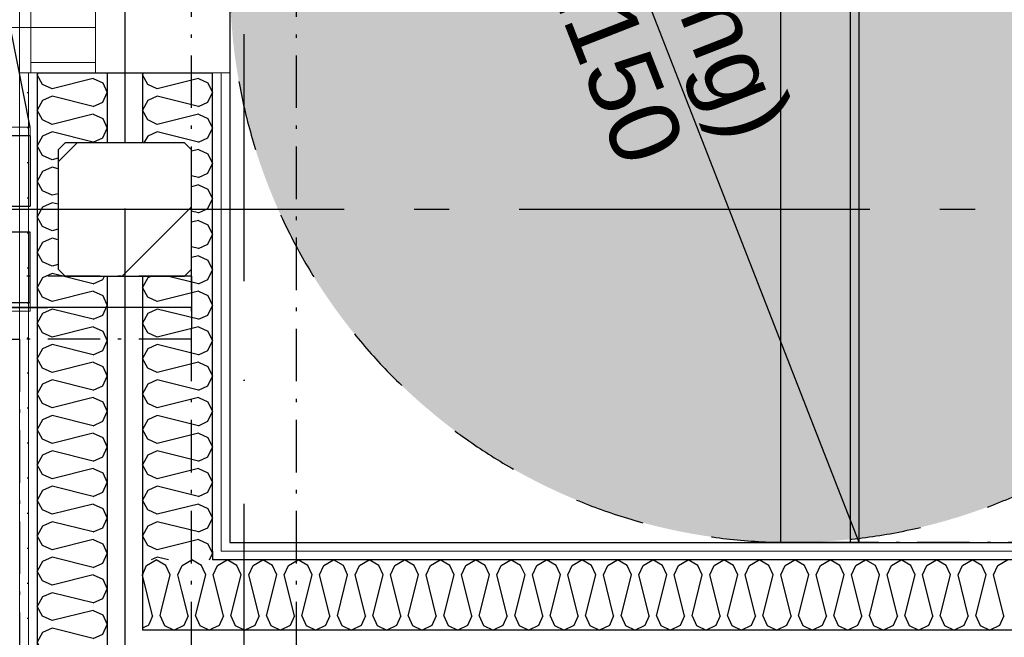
# Model space of a CAD drawing. Header units: millimetres. Extents: x -173281 to 144469, y -85977 to 83288.
# Tile 146 of 256: x -65223 to -63819, y -39627 to -38746. Entities that reach past the tile are written whole.
import ezdxf
from ezdxf.enums import TextEntityAlignment as Align

# ---------------------------------------------------------------- set-up
doc = ezdxf.new("R2010")
doc.units = ezdxf.units.MM
doc.header["$LTSCALE"] = 0.5
doc.header["$MEASUREMENT"] = 0
for name, pattern in [('Akselinje', [1500, 1000, -200, 100, -200]), ('Over snittplan', [260, 150, -50, 10, -50]), ('PLINE', [0]), ('Prikk & stiplet', [1340.555525, 705.555534, -352.777767, 0, -282.222223]), ('Stipling', [400, 200, -200])]:
    doc.linetypes.add(name, pattern=pattern)
for name, color, linetype in [('222- Søyler', 7, 'Continuous'), ('222- Søyler  (Skravur)', 7, 'Continuous'), ('223- Bjelker', 7, 'Continuous'), ('24-- Innervegger (Skravur)(Nye konstruksjoner)', 7, 'Continuous'), ('24-- Innervegger(Nye konstruksjoner)', 7, 'Continuous'), ('242- Ikke-bærende innervegger (Skravur)(Nye konstruksjoner)', 7, 'Continuous'), ('242- Ikke-bærende innervegger(Nye konstruksjoner)', 7, 'Continuous'), ('244- Vinduer_ dører_ foldevegger(Nye konstruksjoner)', 7, 'Continuous'), ('245- Skjørt (Skravur)(Nye konstruksjoner)', 7, 'Continuous'), ('245- Skjørt(Nye konstruksjoner)', 7, 'Continuous'), ('255- Gulvoverflate(Nye konstruksjoner)', 7, 'Continuous'), ('256- Faste himlinger og overflatebehandling(Nye konstruksjoner)', 7, 'Continuous'), ('279- Annet fast inventar(Nye konstruksjoner)', 7, 'Continuous'), ('82-- Modullinjer', 7, 'Continuous'), ('862- M___Nettoareal(Nye konstruksjoner)', 7, 'Continuous'), ('862- M___Nettoareal(Polylinje)(Nye konstruksjoner)', 7, 'Continuous'), ('862- M___Nettoareal(Tekst)(Nye konstruksjoner)', 7, 'Continuous')]:
    doc.layers.add(name, color=color, linetype=linetype)
doc.layers.add('234- Vinduer_ dører_ porter(Nye konstruksjoner)', color=7, linetype='Continuous', lineweight=0)
doc.layers.add('236- Innvendig kledning og overflate(Nye konstruksjoner)', color=7, linetype='Continuous', lineweight=0)
doc.styles.add('GENERATED_STYLE_1', font='arial.ttf')
doc.styles.add('GENERATED_STYLE_2', font='arial.ttf')
doc.linetypes.add('Lydfuge betonggolv', pattern='A,0,[5,A-2607.111 Plan 1. etasje1.Shx,S=3.968254,R=0,X=0,Y=-3.46945e-18],-600,0', length=600)
pattern_1 = [(270, (0, 0), (86.60254, 0), [0, -50]), (270, (43.3, -25), (86.60254, 0), [0, -50])]
pattern_2 = [(180, (0, 0), (0, 86.60254), [0, -50]), (180, (-25, -43.3), (0, 86.60254), [0, -50])]

# ---------------------------------------------------------------- blocks, each defined once
blk = doc.blocks.new('Kontor_A-129_15', base_point=(-61790.1, -39836))
at = {"layer": '862- M___Nettoareal(Polylinje)(Nye konstruksjoner)', "linetype": 'PLINE', "flags": 128}
blk.add_lwpolyline([(-64923.2, -37191.9), (-64923.2, -39491.9), (-60435.7, -39491.9), (-60435.7, -37484.4), (-61590.7, -37484.4), (-61590.7, -37191.9)], close=True, dxfattribs=at)
at = {"layer": '862- M___Nettoareal(Tekst)(Nye konstruksjoner)', "style": 'GENERATED_STYLE_1'}
for tag, height, p in [('DUMMY_862', 150, (-63015.9, -38279.1)), ('ROOM_NAME', 150, (-63015.9, -38919.5)), ('DUMMY_861', 100, (-63173, -38519.3)), ('ROOM_NUMBER', 100, (-63173, -38908.1)), ('DUMMY_863', 100, (-62780.1, -38885.2))]:
    blk.add_attdef(tag, text='', height=height, rotation=90, dxfattribs=at).set_placement(p, align=Align.TOP_LEFT)
blk = doc.blocks.new('*X93')
at = {"layer": '24-- Innervegger (Skravur)(Nye konstruksjoner)', "linetype": 'PLINE'}
for p, q in [((-65196.6, -38821.9), (-65198.2, -38824.7)), ((-65190.5, -38838.6), (-65198.2, -38824.7)), ((-65118.2, -38830.1), (-65176.9, -38844.7)), ((-65118.2, -38830.1), (-65104.7, -38836.2)), ((-65176.9, -38844.7), (-65190.5, -38838.6)), ((-65104.7, -38836.2), (-65098.2, -38850)), ((-65176.9, -38855.3), (-65190.5, -38861.5)), ((-65118.2, -38870), (-65176.9, -38855.3)), ((-65104.7, -38863.9), (-65098.2, -38850)), ((-65190.5, -38861.5), (-65198.2, -38875.3)), ((-65118.2, -38870), (-65104.7, -38863.9)), ((-65190.5, -38889.1), (-65198.2, -38875.3)), ((-65118.2, -38880.6), (-65176.9, -38895.3)), ((-65118.2, -38880.6), (-65104.7, -38886.8)), ((-65104.7, -38886.8), (-65098.2, -38900.6)), ((-65176.9, -38895.3), (-65190.5, -38889.1)), ((-65104.7, -38914.4), (-65098.2, -38900.6)), ((-65190.5, -38912.1), (-65198.2, -38925.9)), ((-65176.9, -38905.9), (-65190.5, -38912.1)), ((-65118.2, -38920.6), (-65176.9, -38905.9)), ((-65118.2, -38920.6), (-65104.7, -38914.4)), ((-65190.5, -38939.7), (-65198.2, -38925.9)), ((-65176.9, -38945.9), (-65190.5, -38939.7)), ((-65168.2, -38943.7), (-65176.9, -38945.9)), ((-65176.9, -38956.5), (-65190.5, -38962.7)), ((-65168.2, -38958.7), (-65176.9, -38956.5)), ((-65190.5, -38962.7), (-65198.2, -38976.5)), ((-65190.5, -38990.3), (-65198.2, -38976.5)), ((-65176.9, -38996.5), (-65190.5, -38990.3)), ((-65168.2, -38994.3), (-65176.9, -38996.5)), ((-65190.5, -39013.3), (-65198.2, -39027.1)), ((-65176.9, -39007.1), (-65190.5, -39013.3)), ((-65168.2, -39009.3), (-65176.9, -39007.1)), ((-65190.5, -39040.9), (-65198.2, -39027.1)), ((-65176.9, -39047.1), (-65190.5, -39040.9)), ((-65168.2, -39044.9), (-65176.9, -39047.1)), ((-65190.5, -39063.9), (-65198.2, -39077.7)), ((-65176.9, -39057.7), (-65190.5, -39063.9)), ((-65168.2, -39059.9), (-65176.9, -39057.7)), ((-65190.5, -39091.5), (-65198.2, -39077.7)), ((-65176.9, -39097.7), (-65190.5, -39091.5)), ((-65168.2, -39095.5), (-65176.9, -39097.7)), ((-65176.9, -39108.3), (-65190.5, -39114.4)), ((-65118.2, -39122.9), (-65176.9, -39108.3)), ((-65104.7, -39116.8), (-65102.4, -39111.9)), ((-65190.5, -39114.4), (-65198.2, -39128.3)), ((-65118.2, -39122.9), (-65104.7, -39116.8)), ((-65190.5, -39142.1), (-65198.2, -39128.3)), ((-65118.2, -39133.6), (-65176.9, -39148.2)), ((-65118.2, -39133.6), (-65104.7, -39139.7)), ((-65104.7, -39139.7), (-65098.2, -39153.6)), ((-65176.9, -39148.2), (-65190.5, -39142.1)), ((-65104.7, -39167.4), (-65098.2, -39153.6)), ((-65190.5, -39165), (-65198.2, -39178.8)), ((-65176.9, -39158.9), (-65190.5, -39165)), ((-65118.2, -39173.5), (-65176.9, -39158.9)), ((-65118.2, -39173.5), (-65104.7, -39167.4)), ((-65190.5, -39192.7), (-65198.2, -39178.8)), ((-65176.9, -39198.8), (-65190.5, -39192.7)), ((-65118.2, -39184.2), (-65176.9, -39198.8)), ((-65118.2, -39184.2), (-65104.7, -39190.3)), ((-65104.7, -39190.3), (-65098.2, -39204.1)), ((-65176.9, -39209.5), (-65190.5, -39215.6)), ((-65118.2, -39224.1), (-65176.9, -39209.5)), ((-65104.7, -39218), (-65098.2, -39204.1)), ((-65190.5, -39215.6), (-65198.2, -39229.4)), ((-65118.2, -39224.1), (-65104.7, -39218)), ((-65190.5, -39243.2), (-65198.2, -39229.4)), ((-65118.2, -39234.7), (-65176.9, -39249.4)), ((-65118.2, -39234.7), (-65104.7, -39240.9)), ((-65176.9, -39249.4), (-65190.5, -39243.2)), ((-65104.7, -39240.9), (-65098.2, -39254.7)), ((-65190.5, -39266.2), (-65198.2, -39280)), ((-65176.9, -39260), (-65190.5, -39266.2)), ((-65118.2, -39274.7), (-65176.9, -39260)), ((-65104.7, -39268.5), (-65098.2, -39254.7)), ((-65190.5, -39293.8), (-65198.2, -39280)), ((-65118.2, -39274.7), (-65104.7, -39268.5)), ((-65176.9, -39300), (-65190.5, -39293.8)), ((-65118.2, -39285.3), (-65176.9, -39300)), ((-65118.2, -39285.3), (-65104.7, -39291.5)), ((-65104.7, -39291.5), (-65098.2, -39305.3)), ((-65104.7, -39319.1), (-65098.2, -39305.3)), ((-65190.5, -39316.8), (-65198.2, -39330.6)), ((-65176.9, -39310.6), (-65190.5, -39316.8)), ((-65118.2, -39325.3), (-65176.9, -39310.6)), ((-65118.2, -39325.3), (-65104.7, -39319.1)), ((-65190.5, -39344.4), (-65198.2, -39330.6)), ((-65118.2, -39335.9), (-65176.9, -39350.6)), ((-65118.2, -39335.9), (-65104.7, -39342.1)), ((-65176.9, -39350.6), (-65190.5, -39344.4)), ((-65104.7, -39342.1), (-65098.2, -39355.9)), ((-65176.9, -39361.2), (-65190.5, -39367.4)), ((-65118.2, -39375.9), (-65176.9, -39361.2)), ((-65104.7, -39369.7), (-65098.2, -39355.9)), ((-65190.5, -39367.4), (-65198.2, -39381.2)), ((-65118.2, -39375.9), (-65104.7, -39369.7)), ((-65190.5, -39395), (-65198.2, -39381.2)), ((-65118.2, -39386.5), (-65176.9, -39401.2)), ((-65118.2, -39386.5), (-65104.7, -39392.7)), ((-65104.7, -39392.7), (-65098.2, -39406.5)), ((-65176.9, -39401.2), (-65190.5, -39395)), ((-65104.7, -39420.3), (-65098.2, -39406.5)), ((-65190.5, -39418), (-65198.2, -39431.8)), ((-65176.9, -39411.8), (-65190.5, -39418)), ((-65118.2, -39426.5), (-65176.9, -39411.8)), ((-65118.2, -39426.5), (-65104.7, -39420.3)), ((-65190.5, -39445.6), (-65198.2, -39431.8)), ((-65176.9, -39451.8), (-65190.5, -39445.6)), ((-65118.2, -39437.1), (-65176.9, -39451.8)), ((-65118.2, -39437.1), (-65104.7, -39443.3)), ((-65104.7, -39443.3), (-65098.2, -39457.1)), ((-65176.9, -39462.4), (-65190.5, -39468.5)), ((-65118.2, -39477), (-65176.9, -39462.4)), ((-65104.7, -39470.9), (-65098.2, -39457.1)), ((-65190.5, -39468.5), (-65198.2, -39482.4)), ((-65118.2, -39477), (-65104.7, -39470.9)), ((-65190.5, -39496.2), (-65198.2, -39482.4)), ((-65118.2, -39487.7), (-65176.9, -39502.3)), ((-65118.2, -39487.7), (-65104.7, -39493.8)), ((-65176.9, -39502.3), (-65190.5, -39496.2)), ((-65104.7, -39493.8), (-65098.2, -39507.7)), ((-65190.5, -39519.1), (-65198.2, -39532.9)), ((-65176.9, -39513), (-65190.5, -39519.1)), ((-65118.2, -39527.6), (-65176.9, -39513)), ((-65104.7, -39521.5), (-65098.2, -39507.7)), ((-65190.5, -39546.8), (-65198.2, -39532.9)), ((-65118.2, -39527.6), (-65104.7, -39521.5)), ((-65176.9, -39552.9), (-65190.5, -39546.8)), ((-65118.2, -39538.3), (-65176.9, -39552.9)), ((-65118.2, -39538.3), (-65104.7, -39544.4)), ((-65104.7, -39544.4), (-65098.2, -39558.2)), ((-65104.7, -39572.1), (-65098.2, -39558.2)), ((-65190.5, -39569.7), (-65198.2, -39583.5)), ((-65176.9, -39563.6), (-65190.5, -39569.7)), ((-65118.2, -39578.2), (-65176.9, -39563.6)), ((-65118.2, -39578.2), (-65104.7, -39572.1)), ((-65190.5, -39597.3), (-65198.2, -39583.5)), ((-65118.2, -39588.8), (-65176.9, -39603.5)), ((-65118.2, -39588.8), (-65104.7, -39595)), ((-65176.9, -39603.5), (-65190.5, -39597.3)), ((-65104.7, -39595), (-65098.2, -39608.8)), ((-65176.9, -39614.1), (-65190.5, -39620.3)), ((-65118.2, -39628.8), (-65176.9, -39614.1)), ((-65104.7, -39622.6), (-65098.2, -39608.8)), ((-65190.5, -39620.3), (-65198.2, -39634.1)), ((-65118.2, -39628.8), (-65104.7, -39622.6)), ((-65190.5, -39647.9), (-65198.2, -39634.1)), ((-65118.2, -39639.4), (-65176.9, -39654.1)), ((-65118.2, -39639.4), (-65104.7, -39645.6)), ((-65104.7, -39645.6), (-65098.2, -39659.4)), ((-65176.9, -39654.1), (-65190.5, -39647.9)), ((-65101.7, -39666.9), (-65098.2, -39659.4)), ((-65176.9, -39664.7), (-65181.7, -39666.9)), ((-65168.1, -39666.9), (-65176.9, -39664.7))]:
    blk.add_line(p, q, dxfattribs=at)
blk = doc.blocks.new('*X96')
at = {"layer": '24-- Innervegger (Skravur)(Nye konstruksjoner)', "linetype": 'PLINE'}
for p, q in [((-65046.6, -38821.9), (-65048.2, -38824.7)), ((-65040.5, -38838.6), (-65048.2, -38824.7)), ((-64968.2, -38830.1), (-65026.9, -38844.7)), ((-64968.2, -38830.1), (-64954.7, -38836.2)), ((-65026.9, -38844.7), (-65040.5, -38838.6)), ((-64954.7, -38836.2), (-64948.2, -38850)), ((-65026.9, -38855.3), (-65040.5, -38861.5)), ((-64968.2, -38870), (-65026.9, -38855.3)), ((-64954.7, -38863.9), (-64948.2, -38850)), ((-65040.5, -38861.5), (-65048.2, -38875.3)), ((-64968.2, -38870), (-64954.7, -38863.9)), ((-65040.5, -38889.1), (-65048.2, -38875.3)), ((-64968.2, -38880.6), (-65026.9, -38895.3)), ((-64968.2, -38880.6), (-64954.7, -38886.8)), ((-64954.7, -38886.8), (-64948.2, -38900.6)), ((-65026.9, -38895.3), (-65040.5, -38889.1)), ((-64954.7, -38914.4), (-64948.2, -38900.6)), ((-65040.5, -38912.1), (-65045.9, -38921.9)), ((-65026.9, -38905.9), (-65040.5, -38912.1)), ((-64968.2, -38920.6), (-65026.9, -38905.9)), ((-64968.2, -38920.6), (-64954.7, -38914.4)), ((-64968.2, -38931.2), (-64978.2, -38933.7)), ((-64968.2, -38931.2), (-64954.7, -38937.4)), ((-64954.7, -38937.4), (-64948.2, -38951.2)), ((-64954.7, -38965), (-64948.2, -38951.2)), ((-64968.2, -38971.2), (-64978.2, -38968.7)), ((-64968.2, -38971.2), (-64954.7, -38965)), ((-64968.2, -38981.8), (-64978.2, -38984.3)), ((-64968.2, -38981.8), (-64954.7, -38988)), ((-64954.7, -38988), (-64948.2, -39001.8)), ((-64954.7, -39015.6), (-64948.2, -39001.8)), ((-64968.2, -39021.8), (-64978.2, -39019.3)), ((-64968.2, -39021.8), (-64954.7, -39015.6)), ((-64968.2, -39032.4), (-64978.2, -39034.9)), ((-64968.2, -39032.4), (-64954.7, -39038.6)), ((-64954.7, -39038.6), (-64948.2, -39052.4)), ((-64954.7, -39066.2), (-64948.2, -39052.4)), ((-64968.2, -39072.4), (-64978.2, -39069.9)), ((-64968.2, -39072.4), (-64954.7, -39066.2)), ((-64968.2, -39083), (-64978.2, -39085.5)), ((-64968.2, -39083), (-64954.7, -39089.2)), ((-64954.7, -39089.2), (-64948.2, -39103)), ((-65034.9, -39111.9), (-65040.5, -39114.4)), ((-64968.2, -39122.9), (-65012.3, -39111.9)), ((-64954.7, -39116.8), (-64948.2, -39103)), ((-65040.5, -39114.4), (-65048.2, -39128.3)), ((-64968.2, -39122.9), (-64954.7, -39116.8)), ((-65040.5, -39142.1), (-65048.2, -39128.3)), ((-64968.2, -39133.6), (-65026.9, -39148.2)), ((-64968.2, -39133.6), (-64954.7, -39139.7)), ((-64954.7, -39139.7), (-64948.2, -39153.6)), ((-65026.9, -39148.2), (-65040.5, -39142.1)), ((-64954.7, -39167.4), (-64948.2, -39153.6)), ((-65040.5, -39165), (-65048.2, -39178.8)), ((-65026.9, -39158.9), (-65040.5, -39165)), ((-64968.2, -39173.5), (-65026.9, -39158.9)), ((-64968.2, -39173.5), (-64954.7, -39167.4)), ((-65040.5, -39192.7), (-65048.2, -39178.8)), ((-65026.9, -39198.8), (-65040.5, -39192.7)), ((-64968.2, -39184.2), (-65026.9, -39198.8)), ((-64968.2, -39184.2), (-64954.7, -39190.3)), ((-64954.7, -39190.3), (-64948.2, -39204.1)), ((-65026.9, -39209.5), (-65040.5, -39215.6)), ((-64968.2, -39224.1), (-65026.9, -39209.5)), ((-64954.7, -39218), (-64948.2, -39204.1)), ((-65040.5, -39215.6), (-65048.2, -39229.4)), ((-64968.2, -39224.1), (-64954.7, -39218)), ((-65040.5, -39243.2), (-65048.2, -39229.4)), ((-64968.2, -39234.7), (-65026.9, -39249.4)), ((-64968.2, -39234.7), (-64954.7, -39240.9)), ((-65026.9, -39249.4), (-65040.5, -39243.2)), ((-64954.7, -39240.9), (-64948.2, -39254.7)), ((-65040.5, -39266.2), (-65048.2, -39280)), ((-65026.9, -39260), (-65040.5, -39266.2)), ((-64968.2, -39274.7), (-65026.9, -39260)), ((-64954.7, -39268.5), (-64948.2, -39254.7)), ((-65040.5, -39293.8), (-65048.2, -39280)), ((-64968.2, -39274.7), (-64954.7, -39268.5)), ((-65026.9, -39300), (-65040.5, -39293.8)), ((-64968.2, -39285.3), (-65026.9, -39300)), ((-64968.2, -39285.3), (-64954.7, -39291.5)), ((-64954.7, -39291.5), (-64948.2, -39305.3)), ((-64954.7, -39319.1), (-64948.2, -39305.3)), ((-65040.5, -39316.8), (-65048.2, -39330.6)), ((-65026.9, -39310.6), (-65040.5, -39316.8)), ((-64968.2, -39325.3), (-65026.9, -39310.6)), ((-64968.2, -39325.3), (-64954.7, -39319.1)), ((-65040.5, -39344.4), (-65048.2, -39330.6)), ((-64968.2, -39335.9), (-65026.9, -39350.6)), ((-64968.2, -39335.9), (-64954.7, -39342.1)), ((-65026.9, -39350.6), (-65040.5, -39344.4)), ((-64954.7, -39342.1), (-64948.2, -39355.9)), ((-65026.9, -39361.2), (-65040.5, -39367.4)), ((-64968.2, -39375.9), (-65026.9, -39361.2)), ((-64954.7, -39369.7), (-64948.2, -39355.9)), ((-65040.5, -39367.4), (-65048.2, -39381.2)), ((-64968.2, -39375.9), (-64954.7, -39369.7)), ((-65040.5, -39395), (-65048.2, -39381.2)), ((-64968.2, -39386.5), (-65026.9, -39401.2)), ((-64968.2, -39386.5), (-64954.7, -39392.7)), ((-64954.7, -39392.7), (-64948.2, -39406.5)), ((-65026.9, -39401.2), (-65040.5, -39395)), ((-64954.7, -39420.3), (-64948.2, -39406.5)), ((-65040.5, -39418), (-65048.2, -39431.8)), ((-65026.9, -39411.8), (-65040.5, -39418)), ((-64968.2, -39426.5), (-65026.9, -39411.8)), ((-64968.2, -39426.5), (-64954.7, -39420.3)), ((-65040.5, -39445.6), (-65048.2, -39431.8)), ((-65026.9, -39451.8), (-65040.5, -39445.6)), ((-64968.2, -39437.1), (-65026.9, -39451.8)), ((-64968.2, -39437.1), (-64954.7, -39443.3)), ((-64954.7, -39443.3), (-64948.2, -39457.1)), ((-65026.9, -39462.4), (-65040.5, -39468.5)), ((-64968.2, -39477), (-65026.9, -39462.4)), ((-64954.7, -39470.9), (-64948.2, -39457.1)), ((-65040.5, -39468.5), (-65048.2, -39482.4)), ((-64968.2, -39477), (-64954.7, -39470.9)), ((-65040.5, -39496.2), (-65048.2, -39482.4)), ((-64968.2, -39487.7), (-65026.9, -39502.3)), ((-64968.2, -39487.7), (-64954.7, -39493.8)), ((-65026.9, -39502.3), (-65040.5, -39496.2)), ((-64954.7, -39493.8), (-64948.2, -39507.7)), ((-65026.9, -39513), (-65035.6, -39516.9)), ((-65011.1, -39516.9), (-65026.9, -39513)), ((-64952.5, -39516.9), (-64948.2, -39507.7))]:
    blk.add_line(p, q, dxfattribs=at)
blk = doc.blocks.new('Dør[6]')
at = {"layer": '234- Vinduer_ dører_ porter(Nye konstruksjoner)', "linetype": 'PLINE'}
for p, q in [((-65223.2, -37801.9), (-65223.2, -38821.9)), ((-64923.2, -37801.9), (-64923.2, -38821.9)), ((-65207.2, -37866.9), (-65207.2, -38756.9)), ((-65115.2, -38756.9), (-65115.2, -37866.9)), ((-65207.2, -38756.9), (-66097.2, -38756.9)), ((-65207.2, -38806.9), (-65207.2, -38756.9)), ((-65207.2, -38756.9), (-65115.2, -38756.9)), ((-65115.2, -38756.9), (-65115.2, -38806.9)), ((-65207.2, -38806.9), (-65207.2, -38821.9)), ((-65115.2, -38806.9), (-65207.2, -38806.9)), ((-65115.2, -38806.9), (-65115.2, -38821.9)), ((-65207.2, -38821.9), (-65115.2, -38821.9))]:
    blk.add_line(p, q, dxfattribs=at)
blk.add_arc((-65207.2, -38756.9), 890, 90, 180, dxfattribs=at)
at = {"layer": '236- Innvendig kledning og overflate(Nye konstruksjoner)', "linetype": 'PLINE'}
for p, q in [((-65223.2, -38821.9), (-65210.7, -38821.9)), ((-65210.7, -38821.9), (-65207.2, -38821.9)), ((-65207.2, -38821.9), (-65198.2, -38821.9)), ((-65207.2, -38821.9), (-65198.2, -38821.9)), ((-64948.2, -38821.9), (-64935.7, -38821.9)), ((-64935.7, -38821.9), (-64923.2, -38821.9))]:
    blk.add_line(p, q, dxfattribs=at)
at = {"layer": '244- Vinduer_ dører_ foldevegger(Nye konstruksjoner)', "linetype": 'PLINE'}
for p, q in [((-65198.2, -38821.9), (-65115.2, -38821.9)), ((-65198.2, -38821.9), (-65115.2, -38821.9)), ((-65115.2, -38821.9), (-65098.2, -38821.9)), ((-65098.2, -38821.9), (-65048.2, -38821.9)), ((-65048.2, -38821.9), (-64948.2, -38821.9))]:
    blk.add_line(p, q, dxfattribs=at)
blk = doc.blocks.new('*X264')
at = {"layer": '242- Ikke-bærende innervegger (Skravur)(Nye konstruksjoner)', "linetype": 'PLINE'}
for p, q in [((-65042.1, -39524.6), (-65028.3, -39516.9)), ((-65014.5, -39524.6), (-65028.3, -39516.9)), ((-64991.5, -39524.6), (-64977.7, -39516.9)), ((-64963.9, -39524.6), (-64977.7, -39516.9)), ((-65048.2, -39538), (-65042.1, -39524.6)), ((-65008.3, -39538.2), (-65014.5, -39524.6)), ((-64997.7, -39538.2), (-64991.5, -39524.6)), ((-64961.4, -39530.1), (-64963.9, -39524.6)), ((-65033.6, -39596.8), (-65048.2, -39538.6)), ((-65021.3, -39590), (-65008.3, -39538.2)), ((-64992, -39560.8), (-64997.7, -39538.2)), ((-65033.6, -39596.8), (-65038.2, -39607)), ((-65043.3, -39612.1), (-65048.2, -39614.4))]:
    blk.add_line(p, q, dxfattribs=at)
blk = doc.blocks.new('*X265')
at = {"layer": '242- Ikke-bærende innervegger (Skravur)(Nye konstruksjoner)', "linetype": 'PLINE'}
for p, q in [((-64940.9, -39524.6), (-64927.1, -39516.9)), ((-64913.3, -39524.6), (-64927.1, -39516.9)), ((-64890.3, -39524.6), (-64876.5, -39516.9)), ((-64862.7, -39524.6), (-64876.5, -39516.9)), ((-64839.8, -39524.6), (-64825.9, -39516.9)), ((-64812.1, -39524.6), (-64825.9, -39516.9)), ((-64789.2, -39524.6), (-64775.4, -39516.9)), ((-64761.5, -39524.6), (-64775.4, -39516.9)), ((-64738.6, -39524.6), (-64724.8, -39516.9)), ((-64711, -39524.6), (-64724.8, -39516.9)), ((-64688, -39524.6), (-64674.2, -39516.9)), ((-64660.4, -39524.6), (-64674.2, -39516.9)), ((-64637.4, -39524.6), (-64623.6, -39516.9)), ((-64609.8, -39524.6), (-64623.6, -39516.9)), ((-64586.8, -39524.6), (-64573, -39516.9)), ((-64559.2, -39524.6), (-64573, -39516.9)), ((-64536.2, -39524.6), (-64522.4, -39516.9)), ((-64508.6, -39524.6), (-64522.4, -39516.9)), ((-64485.7, -39524.6), (-64471.8, -39516.9)), ((-64458, -39524.6), (-64471.8, -39516.9)), ((-64435.1, -39524.6), (-64421.3, -39516.9)), ((-64407.4, -39524.6), (-64421.3, -39516.9)), ((-64384.5, -39524.6), (-64370.7, -39516.9)), ((-64356.9, -39524.6), (-64370.7, -39516.9)), ((-64333.9, -39524.6), (-64320.1, -39516.9)), ((-64306.3, -39524.6), (-64320.1, -39516.9)), ((-64283.3, -39524.6), (-64269.5, -39516.9)), ((-64255.7, -39524.6), (-64269.5, -39516.9)), ((-64232.7, -39524.6), (-64218.9, -39516.9)), ((-64205.1, -39524.6), (-64218.9, -39516.9)), ((-64182.1, -39524.6), (-64168.3, -39516.9)), ((-64154.5, -39524.6), (-64168.3, -39516.9)), ((-64131.5, -39524.6), (-64117.7, -39516.9)), ((-64103.9, -39524.6), (-64117.7, -39516.9)), ((-64081, -39524.6), (-64067.1, -39516.9)), ((-64053.3, -39524.6), (-64067.1, -39516.9)), ((-64030.4, -39524.6), (-64016.6, -39516.9)), ((-64002.7, -39524.6), (-64016.6, -39516.9)), ((-63979.8, -39524.6), (-63966, -39516.9)), ((-63952.2, -39524.6), (-63966, -39516.9)), ((-63929.2, -39524.6), (-63915.4, -39516.9)), ((-63901.6, -39524.6), (-63915.4, -39516.9)), ((-63878.6, -39524.6), (-63864.8, -39516.9)), ((-63851, -39524.6), (-63864.8, -39516.9)), ((-63828, -39524.6), (-63814.2, -39516.9)), ((-64947.1, -39538.2), (-64940.9, -39524.6)), ((-64907.1, -39538.2), (-64913.3, -39524.6)), ((-64896.5, -39538.2), (-64890.3, -39524.6)), ((-64856.5, -39538.2), (-64862.7, -39524.6)), ((-64845.9, -39538.2), (-64839.8, -39524.6)), ((-64806, -39538.2), (-64812.1, -39524.6)), ((-64795.3, -39538.2), (-64789.2, -39524.6)), ((-64755.4, -39538.2), (-64761.5, -39524.6)), ((-64744.7, -39538.2), (-64738.6, -39524.6)), ((-64704.8, -39538.2), (-64711, -39524.6)), ((-64694.2, -39538.2), (-64688, -39524.6)), ((-64654.2, -39538.2), (-64660.4, -39524.6)), ((-64643.6, -39538.2), (-64637.4, -39524.6)), ((-64603.6, -39538.2), (-64609.8, -39524.6)), ((-64593, -39538.2), (-64586.8, -39524.6)), ((-64553, -39538.2), (-64559.2, -39524.6)), ((-64542.4, -39538.2), (-64536.2, -39524.6)), ((-64502.4, -39538.2), (-64508.6, -39524.6)), ((-64491.8, -39538.2), (-64485.7, -39524.6)), ((-64451.9, -39538.2), (-64458, -39524.6)), ((-64441.2, -39538.2), (-64435.1, -39524.6)), ((-64401.3, -39538.2), (-64407.4, -39524.6)), ((-64390.6, -39538.2), (-64384.5, -39524.6)), ((-64350.7, -39538.2), (-64356.9, -39524.6)), ((-64340.1, -39538.2), (-64333.9, -39524.6)), ((-64300.1, -39538.2), (-64306.3, -39524.6)), ((-64289.5, -39538.2), (-64283.3, -39524.6)), ((-64249.5, -39538.2), (-64255.7, -39524.6)), ((-64238.9, -39538.2), (-64232.7, -39524.6)), ((-64198.9, -39538.2), (-64205.1, -39524.6)), ((-64188.3, -39538.2), (-64182.1, -39524.6)), ((-64148.3, -39538.2), (-64154.5, -39524.6)), ((-64137.7, -39538.2), (-64131.5, -39524.6)), ((-64097.8, -39538.2), (-64103.9, -39524.6)), ((-64087.1, -39538.2), (-64081, -39524.6)), ((-64047.2, -39538.2), (-64053.3, -39524.6)), ((-64036.5, -39538.2), (-64030.4, -39524.6)), ((-63996.6, -39538.2), (-64002.7, -39524.6)), ((-63986, -39538.2), (-63979.8, -39524.6)), ((-63946, -39538.2), (-63952.2, -39524.6)), ((-63935.4, -39538.2), (-63929.2, -39524.6)), ((-63895.4, -39538.2), (-63901.6, -39524.6)), ((-63884.8, -39538.2), (-63878.6, -39524.6)), ((-63844.8, -39538.2), (-63851, -39524.6)), ((-63834.2, -39538.2), (-63828, -39524.6)), ((-64932.4, -39596.8), (-64947.1, -39538.2)), ((-64921.8, -39596.8), (-64907.1, -39538.2)), ((-64881.8, -39596.8), (-64896.5, -39538.2)), ((-64871.2, -39596.8), (-64856.5, -39538.2)), ((-64831.3, -39596.8), (-64845.9, -39538.2)), ((-64820.6, -39596.8), (-64806, -39538.2)), ((-64780.7, -39596.8), (-64795.3, -39538.2)), ((-64770, -39596.8), (-64755.4, -39538.2)), ((-64730.1, -39596.8), (-64744.7, -39538.2)), ((-64719.5, -39596.8), (-64704.8, -39538.2)), ((-64679.5, -39596.8), (-64694.2, -39538.2)), ((-64668.9, -39596.8), (-64654.2, -39538.2)), ((-64628.9, -39596.8), (-64643.6, -39538.2)), ((-64618.3, -39596.8), (-64603.6, -39538.2)), ((-64578.3, -39596.8), (-64593, -39538.2)), ((-64567.7, -39596.8), (-64553, -39538.2)), ((-64527.7, -39596.8), (-64542.4, -39538.2)), ((-64517.1, -39596.8), (-64502.4, -39538.2)), ((-64477.2, -39596.8), (-64491.8, -39538.2)), ((-64466.5, -39596.8), (-64451.9, -39538.2)), ((-64426.6, -39596.8), (-64441.2, -39538.2)), ((-64415.9, -39596.8), (-64401.3, -39538.2)), ((-64376, -39596.8), (-64390.6, -39538.2)), ((-64365.4, -39596.8), (-64350.7, -39538.2)), ((-64325.4, -39596.8), (-64340.1, -39538.2)), ((-64314.8, -39596.8), (-64300.1, -39538.2)), ((-64274.8, -39596.8), (-64289.5, -39538.2)), ((-64264.2, -39596.8), (-64249.5, -39538.2)), ((-64224.2, -39596.8), (-64238.9, -39538.2)), ((-64213.6, -39596.8), (-64198.9, -39538.2)), ((-64173.6, -39596.8), (-64188.3, -39538.2)), ((-64163, -39596.8), (-64148.3, -39538.2)), ((-64123, -39596.8), (-64137.7, -39538.2)), ((-64112.4, -39596.8), (-64097.8, -39538.2)), ((-64072.5, -39596.8), (-64087.1, -39538.2)), ((-64061.8, -39596.8), (-64047.2, -39538.2)), ((-64021.9, -39596.8), (-64036.5, -39538.2)), ((-64011.2, -39596.8), (-63996.6, -39538.2)), ((-63971.3, -39596.8), (-63986, -39538.2)), ((-63960.7, -39596.8), (-63946, -39538.2)), ((-63920.7, -39596.8), (-63935.4, -39538.2)), ((-63910.1, -39596.8), (-63895.4, -39538.2)), ((-63870.1, -39596.8), (-63884.8, -39538.2)), ((-63859.5, -39596.8), (-63844.8, -39538.2)), ((-63819.5, -39596.8), (-63834.2, -39538.2)), ((-64932.4, -39596.8), (-64938.6, -39610.4)), ((-64921.8, -39596.8), (-64915.6, -39610.4)), ((-64881.8, -39596.8), (-64888, -39610.4)), ((-64871.2, -39596.8), (-64865, -39610.4)), ((-64831.3, -39596.8), (-64837.4, -39610.4)), ((-64820.6, -39596.8), (-64814.5, -39610.4)), ((-64780.7, -39596.8), (-64786.8, -39610.4)), ((-64770, -39596.8), (-64763.9, -39610.4)), ((-64730.1, -39596.8), (-64736.2, -39610.4)), ((-64719.5, -39596.8), (-64713.3, -39610.4)), ((-64679.5, -39596.8), (-64685.7, -39610.4)), ((-64668.9, -39596.8), (-64662.7, -39610.4)), ((-64628.9, -39596.8), (-64635.1, -39610.4)), ((-64618.3, -39596.8), (-64612.1, -39610.4)), ((-64578.3, -39596.8), (-64584.5, -39610.4)), ((-64567.7, -39596.8), (-64561.5, -39610.4)), ((-64527.7, -39596.8), (-64533.9, -39610.4)), ((-64517.1, -39596.8), (-64510.9, -39610.4)), ((-64477.2, -39596.8), (-64483.3, -39610.4)), ((-64466.5, -39596.8), (-64460.4, -39610.4)), ((-64426.6, -39596.8), (-64432.7, -39610.4)), ((-64415.9, -39596.8), (-64409.8, -39610.4)), ((-64376, -39596.8), (-64382.1, -39610.4)), ((-64365.4, -39596.8), (-64359.2, -39610.4)), ((-64325.4, -39596.8), (-64331.6, -39610.4)), ((-64314.8, -39596.8), (-64308.6, -39610.4)), ((-64274.8, -39596.8), (-64281, -39610.4)), ((-64264.2, -39596.8), (-64258, -39610.4)), ((-64224.2, -39596.8), (-64230.4, -39610.4)), ((-64213.6, -39596.8), (-64207.4, -39610.4)), ((-64173.6, -39596.8), (-64179.8, -39610.4)), ((-64163, -39596.8), (-64156.8, -39610.4)), ((-64123, -39596.8), (-64129.2, -39610.4)), ((-64112.4, -39596.8), (-64106.3, -39610.4)), ((-64072.5, -39596.8), (-64078.6, -39610.4)), ((-64061.8, -39596.8), (-64055.7, -39610.4)), ((-64021.9, -39596.8), (-64028, -39610.4)), ((-64011.2, -39596.8), (-64005.1, -39610.4)), ((-63971.3, -39596.8), (-63977.5, -39610.4)), ((-63960.7, -39596.8), (-63954.5, -39610.4)), ((-63920.7, -39596.8), (-63926.9, -39610.4)), ((-63910.1, -39596.8), (-63903.9, -39610.4)), ((-63870.1, -39596.8), (-63876.3, -39610.4)), ((-63859.5, -39596.8), (-63853.3, -39610.4)), ((-63819.5, -39596.8), (-63825.7, -39610.4)), ((-64938.6, -39610.4), (-64948.2, -39614.9)), ((-64915.6, -39610.4), (-64901.8, -39616.9)), ((-64888, -39610.4), (-64901.8, -39616.9)), ((-64865, -39610.4), (-64851.2, -39616.9)), ((-64837.4, -39610.4), (-64851.2, -39616.9)), ((-64814.5, -39610.4), (-64800.6, -39616.9)), ((-64786.8, -39610.4), (-64800.6, -39616.9)), ((-64763.9, -39610.4), (-64750.1, -39616.9)), ((-64736.2, -39610.4), (-64750.1, -39616.9)), ((-64713.3, -39610.4), (-64699.5, -39616.9)), ((-64685.7, -39610.4), (-64699.5, -39616.9)), ((-64662.7, -39610.4), (-64648.9, -39616.9)), ((-64635.1, -39610.4), (-64648.9, -39616.9)), ((-64612.1, -39610.4), (-64598.3, -39616.9)), ((-64584.5, -39610.4), (-64598.3, -39616.9)), ((-64561.5, -39610.4), (-64547.7, -39616.9)), ((-64533.9, -39610.4), (-64547.7, -39616.9)), ((-64510.9, -39610.4), (-64497.1, -39616.9)), ((-64483.3, -39610.4), (-64497.1, -39616.9)), ((-64460.4, -39610.4), (-64446.5, -39616.9)), ((-64432.7, -39610.4), (-64446.5, -39616.9)), ((-64409.8, -39610.4), (-64396, -39616.9)), ((-64382.1, -39610.4), (-64396, -39616.9)), ((-64359.2, -39610.4), (-64345.4, -39616.9)), ((-64331.6, -39610.4), (-64345.4, -39616.9)), ((-64308.6, -39610.4), (-64294.8, -39616.9)), ((-64281, -39610.4), (-64294.8, -39616.9)), ((-64258, -39610.4), (-64244.2, -39616.9)), ((-64230.4, -39610.4), (-64244.2, -39616.9)), ((-64207.4, -39610.4), (-64193.6, -39616.9)), ((-64179.8, -39610.4), (-64193.6, -39616.9)), ((-64156.8, -39610.4), (-64143, -39616.9)), ((-64129.2, -39610.4), (-64143, -39616.9)), ((-64106.3, -39610.4), (-64092.4, -39616.9)), ((-64078.6, -39610.4), (-64092.4, -39616.9)), ((-64055.7, -39610.4), (-64041.9, -39616.9)), ((-64028, -39610.4), (-64041.9, -39616.9)), ((-64005.1, -39610.4), (-63991.3, -39616.9)), ((-63977.5, -39610.4), (-63991.3, -39616.9)), ((-63954.5, -39610.4), (-63940.7, -39616.9)), ((-63926.9, -39610.4), (-63940.7, -39616.9)), ((-63903.9, -39610.4), (-63890.1, -39616.9)), ((-63876.3, -39610.4), (-63890.1, -39616.9)), ((-63853.3, -39610.4), (-63839.5, -39616.9)), ((-63825.7, -39610.4), (-63839.5, -39616.9))]:
    blk.add_line(p, q, dxfattribs=at)
blk = doc.blocks.new('*X266')
at = {"layer": '242- Ikke-bærende innervegger (Skravur)(Nye konstruksjoner)', "linetype": 'PLINE'}
for p, q in [((-64957.7, -39538.2), (-64961.4, -39530.1)), ((-64972.4, -39596.8), (-64957.7, -39538.2)), ((-64983, -39596.8), (-64992, -39560.8)), ((-65023, -39596.8), (-65021.3, -39590)), ((-65023, -39596.8), (-65016.8, -39610.4)), ((-64983, -39596.8), (-64989.2, -39610.4)), ((-64972.4, -39596.8), (-64966.2, -39610.4)), ((-65039.8, -39610.4), (-65043.3, -39612.1)), ((-65038.2, -39607), (-65039.8, -39610.4)), ((-65016.8, -39610.4), (-65003, -39616.9)), ((-64989.2, -39610.4), (-65003, -39616.9)), ((-64966.2, -39610.4), (-64952.4, -39616.9)), ((-64948.2, -39614.9), (-64952.4, -39616.9))]:
    blk.add_line(p, q, dxfattribs=at)
blk = doc.blocks.new('Standard grid marker[178]', base_point=(20939.5, -39016.9))
at = {"layer": '82-- Modullinjer', "linetype": 'Akselinje'}
blk.add_line((20739.5, -39016.9), (-81321.3, -39016.9), dxfattribs=at)
at = {"layer": '82-- Modullinjer', "style": 'GENERATED_STYLE_2'}
for tag, p in [('AC_MarkerText_1_1', (-81898.8, -39056.9)), ('AC_MarkerText_1_0', (21062, -39056.9))]:
    blk.add_attdef(tag, text='', height=175, rotation=90, dxfattribs=at).set_placement(p, align=Align.TOP_CENTER)
blk = doc.blocks.new('Skilt handikap[224]', base_point=(-63323.2, -39491.9))
at = {"layer": '279- Annet fast inventar(Nye konstruksjoner)', "linetype": 'Continuous'}
blk.add_hatch(color=256, dxfattribs=at).paths.add_polyline_path([(-64123.2, -37891.9, 1), (-64123.2, -39491.9, 1)])
at = {"layer": '279- Annet fast inventar(Nye konstruksjoner)', "linetype": 'Stipling', "flags": 128}
blk.add_lwpolyline([(-64123.2, -37891.9, 1), (-64123.2, -39491.9, 1)], format="xyb", close=True, dxfattribs=at)
blk = doc.blocks.new('Standard grid marker[269]', base_point=(-65073.2, 26434.4))
at = {"layer": '82-- Modullinjer', "linetype": 'Akselinje'}
blk.add_line((-65073.2, 26234.4), (-65073.2, -50374.4), dxfattribs=at)
at = {"layer": '82-- Modullinjer', "style": 'GENERATED_STYLE_2'}
for tag, p in [('AC_MarkerText_1_0', (-65200.7, 26644.4)), ('AC_MarkerText_1_1', (-65200.7, -50864.4))]:
    blk.add_attdef(tag, text='', height=175, rotation=90, dxfattribs=at).set_placement(p, align=Align.TOP_CENTER)

msp = doc.modelspace()

# ---------------------------------------------------------------- hatches: boundary and pattern name
at = {"layer": '222- Søyler  (Skravur)', "linetype": 'Continuous'}
h = msp.add_hatch(dxfattribs=at)
h.set_pattern_fill('Skrålinjer_3', color=256, style=0, pattern_type=2)
h.set_pattern_definition([(45, (0, 0), (-127.2792, 127.2792), [])])
h.paths.add_polyline_path([(-64978.2, -39101.9), (-64978.2, -38931.9), (-64988.2, -38921.9), (-65158.2, -38921.9), (-65168.2, -38931.9), (-65168.2, -39101.9), (-65158.2, -39111.9), (-64988.2, -39111.9)])
at = {"layer": '24-- Innervegger (Skravur)(Nye konstruksjoner)', "linetype": 'Continuous'}
h = msp.add_hatch(dxfattribs=at)
h.set_pattern_fill('Gips', color=256, style=0, pattern_type=2)
h.set_pattern_definition(pattern_1)
h.paths.add_polyline_path([(-65223.2, -39779.4), (-65210.7, -39779.4), (-65210.7, -38821.9), (-65223.2, -38821.9)])
h = msp.add_hatch(dxfattribs=at)
h.set_pattern_fill('Gips', color=256, style=0, pattern_type=2)
h.set_pattern_definition(pattern_1)
h.paths.add_polyline_path([(-65210.7, -39766.9), (-65198.2, -39766.9), (-65198.2, -38821.9), (-65210.7, -38821.9)])
h = msp.add_hatch(dxfattribs=at)
h.set_pattern_fill('Gips', color=256, style=0, pattern_type=2)
h.set_pattern_definition(pattern_1)
h.paths.add_polyline_path([(-64948.2, -39504.4), (-64935.7, -39504.4), (-64935.7, -38821.9), (-64948.2, -38821.9)])
h = msp.add_hatch(dxfattribs=at)
h.set_pattern_fill('Gips', color=256, style=0, pattern_type=2)
h.set_pattern_definition(pattern_1)
h.paths.add_polyline_path([(-64935.7, -39491.9), (-64923.2, -39491.9), (-64923.2, -38821.9), (-64935.7, -38821.9)])
at = {"layer": '242- Ikke-bærende innervegger (Skravur)(Nye konstruksjoner)', "linetype": 'Continuous'}
h = msp.add_hatch(dxfattribs=at)
h.set_pattern_fill('Gips', color=256, style=0, pattern_type=2)
h.set_pattern_definition(pattern_2)
h.paths.add_polyline_path([(-64948.2, -39504.4), (-64948.2, -39516.9), (-64935.7, -39504.4)])
h = msp.add_hatch(dxfattribs=at)
h.set_pattern_fill('Gips', color=256, style=0, pattern_type=2)
h.set_pattern_definition(pattern_2)
h.paths.add_polyline_path([(-64935.7, -39504.4), (-64948.2, -39516.9), (-64935.7, -39516.9)])
h = msp.add_hatch(dxfattribs=at)
h.set_pattern_fill('Gips', color=256, style=0, pattern_type=2)
h.set_pattern_definition(pattern_2)
h.paths.add_polyline_path([(-64935.7, -39491.9), (-64935.7, -39504.4), (-64923.2, -39491.9)])
h = msp.add_hatch(dxfattribs=at)
h.set_pattern_fill('Gips', color=256, style=0, pattern_type=2)
h.set_pattern_definition(pattern_2)
h.paths.add_polyline_path([(-64923.2, -39491.9), (-64935.7, -39504.4), (-64923.2, -39504.4)])
h = msp.add_hatch(dxfattribs=at)
h.set_pattern_fill('Gips', color=256, style=0, pattern_type=2)
h.set_pattern_definition(pattern_2)
h.paths.add_polyline_path([(-64935.7, -39516.9), (-60323.2, -39516.9), (-60323.2, -39504.4), (-64935.7, -39504.4)])
h = msp.add_hatch(dxfattribs=at)
h.set_pattern_fill('Gips', color=256, style=0, pattern_type=2)
h.set_pattern_definition(pattern_2)
h.paths.add_polyline_path([(-64923.2, -39504.4), (-60323.2, -39504.4), (-60323.2, -39491.9), (-64923.2, -39491.9)])
at = {"layer": '245- Skjørt (Skravur)(Nye konstruksjoner)', "linetype": 'Continuous'}
h = msp.add_hatch(dxfattribs=at)
h.set_pattern_fill('Gips', color=256, style=0, pattern_type=2)
h.set_pattern_definition(pattern_2)
h.paths.add_polyline_path([(-65208.2, -38899.4), (-68538.2, -38899.4), (-68538.2, -38911.9), (-65208.2, -38911.9)])
h = msp.add_hatch(dxfattribs=at)
h.set_pattern_fill('Gips', color=256, style=0, pattern_type=2)
h.set_pattern_definition([(0, (0, 0), (0, 86.60254), [0, -50]), (0, (25, 43.3), (0, 86.60254), [0, -50])])
h.paths.add_polyline_path([(-68523.2, -39161.9), (-65208.2, -39161.9), (-65208.2, -39149.4), (-68523.2, -39149.4)])

# ---------------------------------------------------------------- linework, layer by layer
at = {"layer": '222- Søyler', "linetype": 'PLINE', "flags": 128}
msp.add_lwpolyline([(-64978.2, -39101.9), (-64978.2, -38931.9), (-64988.2, -38921.9), (-65158.2, -38921.9), (-65168.2, -38931.9), (-65168.2, -39101.9), (-65158.2, -39111.9), (-64988.2, -39111.9)], close=True, dxfattribs=at)
at = {"layer": '223- Bjelker', "linetype": 'Over snittplan'}
for p, q in [((-64978.2, -43811.9), (-64978.2, -25816.9)), ((-64828.2, -43811.9), (-64828.2, -25816.9)), ((-64978.2, -39111.9), (-76548.2, -39111.9)), ((-64978.2, -39111.9), (-64978.2, -39201.9)), ((-64978.2, -39201.9), (-76548.2, -39201.9))]:
    msp.add_line(p, q, dxfattribs=at)
at = {"layer": '223- Bjelker', "linetype": 'Prikk & stiplet'}
for p, q in [((-64903.2, -43811.9), (-64903.2, -25816.9)), ((-64978.2, -39156.9), (-76548.2, -39156.9))]:
    msp.add_line(p, q, dxfattribs=at)
at = {"layer": '236- Innvendig kledning og overflate(Nye konstruksjoner)', "linetype": 'PLINE'}
for p, q in [((-65223.2, -38821.9), (-65210.7, -38821.9)), ((-65210.7, -38821.9), (-65210.7, -39766.9)), ((-65210.7, -38821.9), (-65207.2, -38821.9)), ((-65207.2, -38821.9), (-65198.2, -38821.9)), ((-64948.2, -38821.9), (-64935.7, -38821.9)), ((-64935.7, -39504.4), (-64935.7, -38821.9)), ((-64935.7, -38821.9), (-64923.2, -38821.9)), ((-60323.2, -39504.4), (-64935.7, -39504.4))]:
    msp.add_line(p, q, dxfattribs=at)
at = {"layer": '236- Innvendig kledning og overflate(Nye konstruksjoner)', "linetype": 'PLINE', "flags": 128}
for points in [[(-65223.2, -38821.9), (-65223.2, -39779.4)], [(-64923.2, -39491.9), (-64923.2, -38821.9)], [(-65208.2, -38899.4), (-68538.2, -38899.4)], [(-65208.2, -38899.4), (-65208.2, -38911.9)], [(-65208.2, -39161.9), (-65208.2, -39149.4)], [(-68523.2, -39161.9), (-65208.2, -39161.9)], [(-60323.2, -39491.9), (-64923.2, -39491.9)]]:
    msp.add_lwpolyline(points, dxfattribs=at)
at = {"layer": '24-- Innervegger(Nye konstruksjoner)', "linetype": 'PLINE'}
for p, q in [((-65198.2, -38821.9), (-65198.2, -39666.9)), ((-65198.2, -38821.9), (-65115.2, -38821.9)), ((-65115.2, -38821.9), (-65098.2, -38821.9)), ((-65098.2, -38821.9), (-65098.2, -38921.9)), ((-65098.2, -38821.9), (-65048.2, -38821.9)), ((-65048.2, -38821.9), (-65048.2, -38921.9)), ((-65048.2, -38821.9), (-64948.2, -38821.9)), ((-64948.2, -39504.4), (-64948.2, -38821.9)), ((-65098.2, -39111.9), (-65098.2, -39616.9)), ((-65048.2, -39111.9), (-65048.2, -39516.9)), ((-64948.2, -39504.4), (-64948.2, -39516.9)), ((-64948.2, -39504.4), (-64948.2, -39516.9)), ((-65048.2, -39516.9), (-65048.2, -39616.9)), ((-65048.2, -39516.9), (-65048.2, -39616.9)), ((-65098.2, -39616.9), (-65098.2, -39666.9)), ((-65098.2, -39616.9), (-65098.2, -39666.9))]:
    msp.add_line(p, q, dxfattribs=at)
at = {"layer": '242- Ikke-bærende innervegger(Nye konstruksjoner)', "linetype": 'PLINE'}
for p, q in [((-60323.2, -39516.9), (-64948.2, -39516.9)), ((-60323.2, -39616.9), (-65048.2, -39616.9))]:
    msp.add_line(p, q, dxfattribs=at)
at = {"layer": '245- Skjørt(Nye konstruksjoner)', "linetype": 'PLINE'}
for p, q in [((-65208.2, -38911.9), (-68538.2, -38911.9)), ((-68523.2, -39149.4), (-65208.2, -39149.4))]:
    msp.add_line(p, q, dxfattribs=at)
at = {"layer": '245- Skjørt(Nye konstruksjoner)', "linetype": 'PLINE', "flags": 128}
for points in [[(-64138.2, -37191.9), (-64138.2, -39491.9)], [(-64025.7, -39491.9), (-64025.7, -37191.9)], [(-65208.2, -38911.9), (-65208.2, -39011.9)], [(-68538.2, -39011.9), (-65208.2, -39011.9)], [(-65208.2, -39049.4), (-68523.2, -39049.4)], [(-65208.2, -39149.4), (-65208.2, -39049.4)], [(-64038.2, -39491.9), (-64138.2, -39491.9)], [(-64025.7, -39491.9), (-64038.2, -39491.9)]]:
    msp.add_lwpolyline(points, dxfattribs=at)
at = {"layer": '255- Gulvoverflate(Nye konstruksjoner)', "linetype": 'Lydfuge betonggolv'}
for points in [[(-61478.2, -37041.9), (-65073.2, -37041.9), (-65073.2, -38921.9)], [(-65073.2, -39111.9), (-65073.2, -39641.9), (-60323.2, -39641.9)]]:
    msp.add_lwpolyline(points, dxfattribs=at)
at = {"layer": '256- Faste himlinger og overflatebehandling(Nye konstruksjoner)', "linetype": 'PLINE'}
for p, q in [((-65208.2, -38899.4), (-67289.9, -28334.4)), ((-64025.7, -39491.9), (-64923.2, -37191.9))]:
    msp.add_line(p, q, dxfattribs=at)
at = {"layer": '256- Faste himlinger og overflatebehandling(Nye konstruksjoner)', "linetype": 'PLINE', "flags": 128}
msp.add_lwpolyline([(-64038.2, -39491.9), (-64038.2, -37191.9), (-64923.2, -37191.9), (-64923.2, -39491.9)], close=True, dxfattribs=at)
at = {"layer": '256- Faste himlinger og overflatebehandling(Nye konstruksjoner)', "linetype": 'Over snittplan', "flags": 128}
for points in [[(-64025.7, -39491.9), (-64025.7, -37191.9)], [(-73873, -39201.9), (-65223.2, -39201.9)], [(-65223.2, -39201.9), (-65223.2, -43711.9)], [(-61528.2, -39491.9), (-64025.7, -39491.9)]]:
    msp.add_lwpolyline(points, dxfattribs=at)
at = {"layer": '862- M___Nettoareal(Nye konstruksjoner)', "linetype": 'PLINE'}
msp.add_line((-68563.2, -39156.9), (-65183.2, -39156.9), dxfattribs=at)

# ---------------------------------------------------------------- block references
at = {"layer": '24-- Innervegger(Nye konstruksjoner)'}
for name in ['*X93', '*X96']:
    msp.add_blockref(name, (0, 0), dxfattribs=at)
at = {"layer": '242- Ikke-bærende innervegger(Nye konstruksjoner)'}
for name in ['*X264', '*X265', '*X266']:
    msp.add_blockref(name, (0, 0), dxfattribs=at)
at = {"layer": '244- Vinduer_ dører_ foldevegger(Nye konstruksjoner)', "linetype": 'PLINE'}
msp.add_blockref('Dør[6]', (0, 0), dxfattribs=at)
at = {"layer": '279- Annet fast inventar(Nye konstruksjoner)', "linetype": 'PLINE'}
msp.add_blockref('Skilt handikap[224]', (-63323.2, -39491.9), dxfattribs=at)
at = {"layer": '82-- Modullinjer', "linetype": 'PLINE'}
for name, p in [('Standard grid marker[269]', (-65073.2, 26434.4)), ('Standard grid marker[178]', (20939.5, -39016.9))]:
    msp.add_blockref(name, p, dxfattribs=at)
at = {"layer": '862- M___Nettoareal(Nye konstruksjoner)', "linetype": 'Continuous'}
msp.add_blockref('Kontor_A-129_15', (-61790.1, -39836), dxfattribs=at)

# ---------------------------------------------------------------- texts
at = {"layer": '256- Faste himlinger og overflatebehandling(Nye konstruksjoner)', "linetype": 'Continuous', "char_height": 100, "rotation": 291.3166, "style": 'GENERATED_STYLE_1'}
for s, insert, attachment_point in [('\\A1;{\\pql;\\fArial|b0|i0|c0|p0;\\W1.000000;Horisontal gips (nedkassing)}', (-64757.5, -37247), 1), ('\\A1;{\\pql;\\fArial|b0|i0|c0|p0;\\W1.000000;H= 2\\fArial|b0|i0|c0|p0;\\W1.000000;150}', (-64559.5, -38466.5), 7)]:
    msp.add_mtext(s, dxfattribs=dict(at, insert=insert, attachment_point=attachment_point))

doc.saveas('drawing.dxf')
